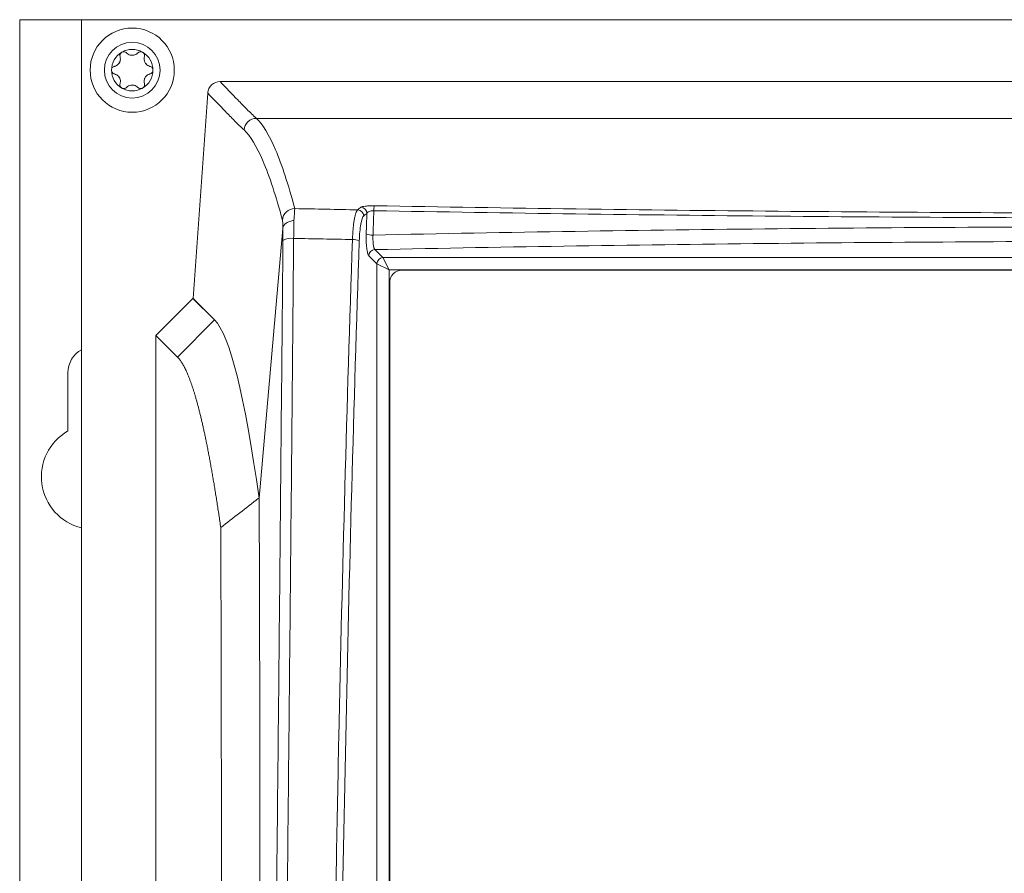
# Model space of a CAD drawing. Header units: millimetres. Extents: x 19 to 723, y 156 to 413.
# Tile 10 of 22: x 19 to 98, y 344 to 413. Entities that reach past the tile are written whole.
import ezdxf

# ---------------------------------------------------------------- set-up
doc = ezdxf.new("R2010")
doc.units = ezdxf.units.MM
doc.header["$LTSCALE"] = 2.5

msp = doc.modelspace()

# ---------------------------------------------------------------- linework, layer by layer
at = {"color": 7, "linetype": 'Continuous', "lineweight": 15}
for p, q in [((18.973, 156.325), (18.973, 413.325)), ((18.973, 413.325), (23.973, 413.325)), ((23.973, 413.325), (23.973, 156.325)), ((201.973, 413.325), (23.973, 413.325)), ((190.792, 408.325), (35.154, 408.325)), ((32.973, 390.824), (34.157, 407.397)), ((38.089, 405.357), (187.857, 405.357)), ((40.215, 396.473), (38.31, 374.678)), ((47.66, 394.758), (48.309, 394.109)), ((47.817, 393.617), (47.167, 394.266)), ((48.309, 394.109), (177.637, 394.109)), ((48.309, 394.109), (48.802, 393.124)), ((47.817, 315.529), (47.817, 393.617)), ((48.802, 393.124), (47.817, 393.617)), ((48.802, 393.124), (48.802, 315.529)), ((177.144, 393.124), (48.802, 393.124)), ((176.092, 393.099), (49.854, 393.099)), ((48.854, 392.099), (48.854, 315.777)), ((29.973, 387.827), (32.956, 390.824)), ((32.956, 390.824), (34.701, 389.078)), ((32.973, 390.824), (32.956, 390.824)), ((32.973, 390.824), (34.718, 389.078)), ((31.718, 386.081), (34.701, 389.078)), ((29.973, 387.827), (29.973, 181.489)), ((31.718, 386.081), (29.973, 387.827)), ((22.873, 380.12), (22.873, 384.825))]:
    msp.add_line(p, q, dxfattribs=at)
for radius in [3.4, 2.25]:
    msp.add_circle((28.062, 409.251), radius, dxfattribs=at)
for centre, radius, start, end in [((28.062, 409.251), 1.675, 120, 180), ((28.062, 409.251), 1.675, 60, 120), ((28.062, 409.251), 1.205, 87.00518, 92.99482), ((28.062, 411.076), 0.626, 264.22872, 275.77128), ((28.062, 409.251), 1.675, 0, 60), ((28.062, 409.251), 1.205, 147.00518, 152.99482), ((26.481, 410.163), 0.626, 324.22872, 335.77128), ((28.062, 409.251), 1.205, 27.00518, 32.99482), ((29.644, 410.163), 0.626, 204.22872, 215.77128), ((28.062, 409.251), 1.675, 180, 240), ((28.062, 409.251), 1.675, 300, 0), ((28.062, 409.251), 1.205, 207.00518, 212.99482), ((26.481, 408.338), 0.626, 24.22872, 35.77128), ((28.062, 407.425), 0.626, 84.22872, 95.77128), ((28.062, 409.251), 1.205, 267.00518, 272.99482), ((28.062, 409.251), 1.205, 327.00518, 332.99482), ((29.644, 408.338), 0.626, 144.22872, 155.77128), ((28.062, 409.251), 1.675, 240, 300), ((38.091, 404.356), 1.001, 90.09098, 176.18707), ((41.193, 397.07), 1.002, 90.12157, 176.10907), ((46.254, 397.464), 0.509, 1.52592, 88.19912), ((46.505, 397.67), 0.508, 1.49636, 88.21278), ((48.678, 397.942), 1.103, 160.95847, 182.00131), ((47.421, 397.072), 1.141, 245.9582, 274.38528), ((40.933, 394.174), 1.499, 83.58559, 117.73444), ((45.932, 394.422), 1.154, 66.21231, 94.36869), ((47.678, 394.248), 0.511, 91.99808, 178.00192), ((48.327, 393.599), 0.511, 91.99808, 178.00192), ((49.854, 392.099), 1, 90, 180), ((24.973, 384.825), 2.1, 118.43689, 180), ((24.973, 376.425), 4.25, 119.61158, 256.39104)]:
    msp.add_arc(centre, radius, start, end, dxfattribs=at)
for centre, major_axis, ratio in [((65.33, -344.186), (0, 750), 0.176209), ((65.822, -344.186), (0, 749.5), 0.176327)]:
    msp.add_ellipse(centre, major_axis=major_axis, ratio=ratio, start_param=0.142812, end_param=0.144729, dxfattribs=at)
for points, knots in [([(27.081, 410.341), (27.094, 410.275), (27.118, 410.155), (27.091, 410.002), (27.06, 409.926), (27.052, 409.907)], [0, 0, 0, 0, 0.470128, 0.863222, 1, 1, 1, 1]), ([(27.225, 410.701), (27.22, 410.698), (27.187, 410.678), (27.134, 410.63), (27.085, 410.545), (27.061, 410.444), (27.074, 410.377), (27.081, 410.341)], [0, 0, 0, 0, 0.0405826, 0.2638214, 0.4885066, 0.7244834, 1, 1, 1, 1]), ([(27.608, 410.646), (27.58, 410.669), (27.525, 410.717), (27.415, 410.747), (27.309, 410.741), (27.25, 410.713), (27.225, 410.701)], [0, 0, 0, 0, 0.2755503, 0.5519351, 0.806637, 1, 1, 1, 1]), ([(27.999, 410.454), (27.937, 410.466), (27.813, 410.49), (27.686, 410.569), (27.627, 410.627), (27.608, 410.646)], [0, 0, 0, 0, 0.408992, 0.815631, 1, 1, 1, 1]), ([(28.516, 410.646), (28.466, 410.601), (28.373, 410.52), (28.227, 410.467), (28.146, 410.456), (28.125, 410.454)], [0, 0, 0, 0, 0.4701276, 0.8632219, 1, 1, 1, 1]), ([(28.9, 410.701), (28.895, 410.704), (28.861, 410.722), (28.792, 410.744), (28.695, 410.744), (28.595, 410.714), (28.544, 410.669), (28.516, 410.646)], [0, 0, 0, 0, 0.040583, 0.263821, 0.488507, 0.724483, 1, 1, 1, 1]), ([(29.043, 410.341), (29.05, 410.377), (29.064, 410.449), (29.035, 410.56), (28.977, 410.648), (28.923, 410.685), (28.9, 410.701)], [0, 0, 0, 0, 0.2755503, 0.5519351, 0.806637, 1, 1, 1, 1]), ([(29.073, 409.907), (29.052, 409.967), (29.011, 410.086), (29.016, 410.235), (29.037, 410.316), (29.043, 410.341)], [0, 0, 0, 0, 0.408992, 0.815631, 1, 1, 1, 1]), ([(26.627, 409.555), (26.592, 409.543), (26.523, 409.519), (26.442, 409.438), (26.395, 409.344), (26.389, 409.279), (26.387, 409.251)], [0, 0, 0, 0, 0.27555, 0.551935, 0.806637, 1, 1, 1, 1]), ([(26.989, 409.798), (26.947, 409.75), (26.864, 409.654), (26.732, 409.585), (26.652, 409.562), (26.627, 409.555)], [0, 0, 0, 0, 0.408992, 0.815631, 1, 1, 1, 1]), ([(29.497, 409.555), (29.434, 409.576), (29.317, 409.616), (29.199, 409.716), (29.149, 409.781), (29.136, 409.798)], [0, 0, 0, 0, 0.470128, 0.863222, 1, 1, 1, 1]), ([(29.737, 409.251), (29.737, 409.256), (29.736, 409.295), (29.721, 409.365), (29.672, 409.45), (29.596, 409.521), (29.532, 409.543), (29.497, 409.555)], [0, 0, 0, 0, 0.040583, 0.263821, 0.488507, 0.724483, 1, 1, 1, 1]), ([(26.387, 409.251), (26.387, 409.245), (26.388, 409.206), (26.404, 409.136), (26.453, 409.051), (26.528, 408.98), (26.592, 408.958), (26.627, 408.946)], [0, 0, 0, 0, 0.040583, 0.263821, 0.488507, 0.724483, 1, 1, 1, 1]), ([(26.627, 408.946), (26.691, 408.925), (26.807, 408.885), (26.926, 408.785), (26.976, 408.72), (26.989, 408.703)], [0, 0, 0, 0, 0.4701276, 0.8632219, 1, 1, 1, 1]), ([(29.136, 408.703), (29.177, 408.751), (29.26, 408.847), (29.392, 408.916), (29.472, 408.939), (29.497, 408.946)], [0, 0, 0, 0, 0.408992, 0.815631, 1, 1, 1, 1]), ([(29.497, 408.946), (29.532, 408.958), (29.601, 408.982), (29.682, 409.063), (29.73, 409.157), (29.735, 409.222), (29.737, 409.251)], [0, 0, 0, 0, 0.27555, 0.551935, 0.806637, 1, 1, 1, 1]), ([(27.052, 408.594), (27.072, 408.534), (27.114, 408.415), (27.108, 408.266), (27.087, 408.185), (27.081, 408.16)], [0, 0, 0, 0, 0.408992, 0.815631, 1, 1, 1, 1]), ([(27.081, 408.16), (27.074, 408.124), (27.06, 408.052), (27.09, 407.941), (27.148, 407.853), (27.201, 407.816), (27.225, 407.8)], [0, 0, 0, 0, 0.27555, 0.551935, 0.806637, 1, 1, 1, 1]), ([(27.608, 407.855), (27.659, 407.9), (27.751, 407.981), (27.897, 408.034), (27.978, 408.045), (27.999, 408.047)], [0, 0, 0, 0, 0.470128, 0.863222, 1, 1, 1, 1]), ([(28.125, 408.047), (28.187, 408.035), (28.312, 408.011), (28.438, 407.932), (28.498, 407.874), (28.516, 407.855)], [0, 0, 0, 0, 0.408992, 0.815631, 1, 1, 1, 1]), ([(28.9, 407.8), (28.905, 407.803), (28.937, 407.823), (28.991, 407.871), (29.04, 407.956), (29.063, 408.057), (29.05, 408.124), (29.043, 408.16)], [0, 0, 0, 0, 0.040583, 0.263821, 0.488507, 0.724483, 1, 1, 1, 1]), ([(29.043, 408.16), (29.03, 408.226), (29.006, 408.346), (29.033, 408.499), (29.065, 408.575), (29.073, 408.594)], [0, 0, 0, 0, 0.470128, 0.863222, 1, 1, 1, 1]), ([(34.157, 407.397), (34.166, 407.523), (34.198, 407.644), (34.306, 407.87), (34.381, 407.972), (34.655, 408.227), (34.902, 408.325), (35.154, 408.325)], [0, 0, 0, 0, 0.25, 0.25, 0.5, 0.5, 1, 1, 1, 1]), ([(35.154, 408.325), (35.632, 407.83), (36.111, 407.336), (36.832, 406.594), (37.069, 406.346), (37.567, 405.851), (37.824, 405.604), (38.089, 405.357)], [0, 0, 0, 0, 0.5, 0.5, 0.75, 0.75, 1, 1, 1, 1]), ([(27.225, 407.8), (27.23, 407.797), (27.263, 407.779), (27.332, 407.757), (27.43, 407.757), (27.529, 407.787), (27.58, 407.832), (27.608, 407.855)], [0, 0, 0, 0, 0.040583, 0.263821, 0.488507, 0.724483, 1, 1, 1, 1]), ([(28.516, 407.855), (28.544, 407.832), (28.599, 407.784), (28.71, 407.754), (28.815, 407.76), (28.874, 407.788), (28.9, 407.8)], [0, 0, 0, 0, 0.27555, 0.551935, 0.806637, 1, 1, 1, 1]), ([(37.092, 404.422), (36.827, 404.67), (36.569, 404.919), (36.072, 405.414), (35.835, 405.662), (35.114, 406.406), (34.635, 406.901), (34.157, 407.397)], [0, 0, 0, 0, 0.25, 0.25, 0.5, 0.5, 1, 1, 1, 1]), ([(38.089, 405.357), (38.599, 404.881), (39.113, 404.036), (39.889, 402.215), (40.149, 401.515), (40.669, 399.932), (40.93, 399.047), (41.191, 398.071)], [0, 0, 0, 0, 0.5, 0.5, 0.75, 0.75, 1, 1, 1, 1]), ([(40.194, 397.138), (39.933, 398.113), (39.672, 398.997), (39.152, 400.58), (38.892, 401.279), (38.116, 403.101), (37.602, 403.946), (37.092, 404.422)], [0, 0, 0, 0, 0.25, 0.25, 0.5, 0.5, 1, 1, 1, 1]), ([(41.191, 398.071), (41.184, 398.021), (41.175, 397.913), (41.152, 397.582), (41.139, 397.369), (41.124, 397.107)], [0, 0, 0, 0, 0.5, 0.5, 1, 1, 1, 1]), ([(45.844, 395.573), (45.855, 395.879), (45.873, 396.169), (45.912, 396.577), (45.926, 396.708), (45.958, 396.952), (45.975, 397.067), (46.013, 397.28), (46.034, 397.379), (46.076, 397.555), (46.098, 397.633), (46.145, 397.768), (46.169, 397.825), (46.219, 397.916), (46.244, 397.95), (46.27, 397.972)], [0, 0, 0, 0, 0.25, 0.25, 0.375, 0.375, 0.5, 0.5, 0.625, 0.625, 0.75, 0.75, 0.875, 0.875, 1, 1, 1, 1]), ([(46.52, 398.178), (46.543, 398.197), (46.588, 398.215), (46.718, 398.246), (46.804, 398.261), (47.007, 398.284), (47.124, 398.292), (47.374, 398.303), (47.505, 398.304), (47.635, 398.302)], [0, 0, 0, 0, 0.25, 0.25, 0.5, 0.5, 0.75, 0.75, 1, 1, 1, 1]), ([(47.576, 397.903), (47.435, 397.907), (47.295, 397.879), (47.097, 397.795), (47.035, 397.74), (47.013, 397.684)], [0, 0, 0, 0, 0.5, 0.5, 1, 1, 1, 1]), ([(47.576, 397.903), (47.569, 397.693), (47.561, 397.482), (47.554, 397.271), (47.539, 396.825), (47.524, 396.38), (47.509, 395.934)], [0.000355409, 0.000355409, 0.000355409, 0.000355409, 0.001, 0.001, 0.001, 0.002362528, 0.002362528, 0.002362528, 0.002362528]), ([(178.37, 397.903), (167.522, 397.708), (156.648, 397.56), (140.297, 397.411), (134.84, 397.373), (123.914, 397.323), (118.446, 397.311), (107.518, 397.311), (102.054, 397.323), (91.13, 397.373), (85.667, 397.41), (69.303, 397.56), (58.424, 397.708), (47.576, 397.903)], [0, 0, 0, 0, 0.25, 0.25, 0.375, 0.375, 0.5, 0.5, 0.625, 0.625, 0.75, 0.75, 1, 1, 1, 1]), ([(47.635, 398.302), (58.473, 398.107), (69.342, 397.958), (85.692, 397.809), (91.15, 397.771), (102.064, 397.721), (107.522, 397.709), (118.441, 397.709), (123.904, 397.721), (134.82, 397.771), (140.272, 397.809), (156.608, 397.958), (167.473, 398.107), (178.311, 398.302)], [0, 0, 0, 0, 0.25, 0.25, 0.375, 0.375, 0.5, 0.5, 0.625, 0.625, 0.75, 0.75, 1, 1, 1, 1]), ([(40.215, 396.473), (40.217, 396.654), (40.217, 396.801), (40.21, 397.029), (40.203, 397.103), (40.194, 397.138)], [0, 0, 0, 0, 0.5, 0.5, 1, 1, 1, 1]), ([(40.216, 396.482), (40.236, 396.641), (40.339, 396.791), (40.587, 396.961), (40.683, 397.008), (40.895, 397.077), (41.008, 397.099), (41.124, 397.107)], [0, 0, 0, 0, 0.5, 0.5, 0.75, 0.75, 1, 1, 1, 1]), ([(41.124, 397.107), (41.122, 396.904), (41.119, 396.676), (41.111, 396.189), (41.106, 395.933), (41.1, 395.664)], [0, 0, 0, 0, 0.5, 0.5, 1, 1, 1, 1]), ([(46.762, 397.478), (46.673, 397.404), (46.589, 397.168), (46.492, 396.634), (46.464, 396.429), (46.421, 395.975), (46.406, 395.734), (46.398, 395.478)], [0, 0, 0, 0, 0.5, 0.5, 0.75, 0.75, 1, 1, 1, 1]), ([(40.235, 395.501), (40.236, 395.685), (40.236, 395.86), (40.229, 396.192), (40.224, 396.346), (40.216, 396.482)], [0, 0, 0, 0, 0.5, 0.5, 1, 1, 1, 1]), ([(47.167, 394.266), (47.15, 394.283), (47.134, 394.31), (47.102, 394.381), (47.086, 394.427), (47.057, 394.534), (47.044, 394.595), (47.019, 394.733), (47.007, 394.81), (46.978, 395.055), (46.964, 395.242), (46.95, 395.629), (46.95, 395.833), (46.956, 396.03)], [0, 0, 0, 0, 0.125, 0.125, 0.25, 0.25, 0.375, 0.375, 0.5, 0.5, 0.75, 0.75, 1, 1, 1, 1]), ([(47.509, 395.934), (58.374, 396.161), (69.263, 396.331), (85.632, 396.499), (91.094, 396.541), (102.031, 396.597), (107.502, 396.611), (123.903, 396.611), (134.829, 396.555), (151.207, 396.387), (156.666, 396.316), (167.563, 396.147), (173.005, 396.048), (178.437, 395.934)], [0, 0, 0, 0, 0.25, 0.25, 0.375, 0.375, 0.5, 0.5, 0.75, 0.75, 0.875, 0.875, 1, 1, 1, 1]), ([(39.197, 299.693), (39.31, 307.732), (39.413, 315.764), (39.605, 331.812), (39.693, 339.82), (39.859, 355.804), (39.937, 363.783), (40.088, 379.682), (40.161, 387.605), (40.235, 395.501)], [0, 0, 0, 0, 0.25, 0.25, 0.5, 0.5, 0.75, 0.75, 1, 1, 1, 1]), ([(41.1, 395.664), (41.027, 387.758), (40.953, 379.824), (40.802, 363.904), (40.724, 355.915), (40.558, 339.909), (40.47, 331.89), (40.278, 315.82), (40.175, 307.777), (40.062, 299.727)], [0, 0, 0, 0, 0.25, 0.25, 0.5, 0.5, 0.75, 0.75, 1, 1, 1, 1]), ([(44.139, 314.818), (44.199, 321.598), (44.28, 328.371), (44.483, 341.899), (44.605, 348.648), (45.031, 368.843), (45.397, 382.241), (45.844, 395.573)], [0, 0, 0, 0, 0.25, 0.25, 0.5, 0.5, 1, 1, 1, 1]), ([(46.398, 395.478), (45.951, 382.145), (45.586, 368.754), (45.018, 341.858), (44.816, 328.354), (44.695, 314.792)], [0, 0, 0, 0, 0.5, 0.5, 1, 1, 1, 1]), ([(47.509, 395.934), (47.502, 395.803), (47.501, 395.667), (47.509, 395.409), (47.519, 395.284), (47.547, 395.066), (47.565, 394.972), (47.609, 394.83), (47.634, 394.781), (47.66, 394.758)], [0, 0, 0, 0, 0.25, 0.25, 0.5, 0.5, 0.75, 0.75, 1, 1, 1, 1]), ([(178.286, 394.758), (172.866, 394.872), (167.438, 394.97), (156.566, 395.139), (151.12, 395.209), (134.78, 395.377), (123.878, 395.433), (107.515, 395.433), (102.057, 395.419), (91.146, 395.363), (85.696, 395.321), (69.364, 395.153), (58.5, 394.985), (47.66, 394.758)], [0, 0, 0, 0, 0.125, 0.125, 0.25, 0.25, 0.5, 0.5, 0.625, 0.625, 0.75, 0.75, 1, 1, 1, 1]), ([(35.211, 372.309), (35.186, 372.481), (35.136, 372.827), (35.062, 373.333), (34.987, 373.83), (34.912, 374.317), (34.837, 374.795), (34.762, 375.263), (34.686, 375.722), (34.611, 376.17), (34.536, 376.61), (34.461, 377.039), (34.385, 377.459), (34.31, 377.869), (34.235, 378.27), (34.159, 378.661), (34.084, 379.042), (34.008, 379.414), (33.932, 379.776), (33.857, 380.128), (33.781, 380.471), (33.705, 380.804), (33.629, 381.128), (33.553, 381.442), (33.478, 381.746), (33.402, 382.04), (33.326, 382.325), (33.25, 382.601), (33.173, 382.866), (33.097, 383.122), (33.021, 383.369), (32.945, 383.606), (32.868, 383.833), (32.792, 384.05), (32.716, 384.258), (32.639, 384.456), (32.563, 384.645), (32.486, 384.824), (32.41, 384.993), (32.333, 385.153), (32.256, 385.303), (32.179, 385.443), (32.103, 385.574), (32.026, 385.695), (31.949, 385.806), (31.872, 385.908), (31.795, 386.001), (31.744, 386.055), (31.718, 386.081)], [0, 0, 0, 0, 0.021793, 0.043577, 0.065353, 0.087121, 0.108882, 0.130636, 0.152384, 0.174125, 0.195861, 0.217591, 0.239317, 0.261038, 0.282756, 0.30447, 0.32618, 0.347888, 0.369594, 0.391298, 0.413001, 0.434703, 0.456404, 0.478105, 0.499806, 0.521508, 0.543211, 0.564916, 0.586623, 0.608332, 0.630044, 0.651759, 0.673478, 0.695202, 0.716929, 0.738662, 0.7604, 0.782145, 0.803895, 0.825652, 0.847416, 0.869188, 0.890967, 0.912756, 0.934552, 0.956358, 0.978174, 1, 1, 1, 1]), ([(38.31, 374.679), (38.31, 374.679), (38.31, 374.679), (38.31, 374.679), (38.415, 349.196), (38.384, 323.875), (38.217, 298.714)], [0, 0, 0, 0, 0, 0, 0, 1, 1, 1, 1]), ([(34.086, 220.775), (34.096, 221.248), (34.115, 222.194), (34.143, 223.62), (34.172, 225.051), (34.199, 226.486), (34.227, 227.926), (34.254, 229.371), (34.28, 230.821), (34.307, 232.276), (34.333, 233.735), (34.358, 235.199), (34.384, 236.668), (34.409, 238.142), (34.433, 239.621), (34.458, 241.105), (34.482, 242.593), (34.505, 244.086), (34.529, 245.584), (34.552, 247.087), (34.574, 248.595), (34.597, 250.107), (34.618, 251.624), (34.64, 253.146), (34.661, 254.673), (34.717, 258.755), (34.802, 265.444), (34.907, 274.829), (34.998, 284.329), (35.077, 293.933), (35.142, 303.62), (35.193, 313.369), (35.231, 323.166), (35.249, 330.732), (35.257, 336.037), (35.26, 339.068), (35.262, 342.097), (35.263, 345.125), (35.263, 348.151), (35.261, 351.176), (35.258, 354.2), (35.253, 357.222), (35.247, 360.242), (35.24, 363.262), (35.232, 366.279), (35.222, 369.296), (35.215, 371.304), (35.211, 372.309)], [0, 0, 0, 0, 0.010423, 0.020842, 0.031257, 0.041668, 0.052076, 0.062482, 0.072885, 0.083287, 0.093687, 0.104086, 0.114485, 0.124885, 0.135284, 0.145685, 0.156087, 0.166492, 0.176898, 0.187308, 0.197721, 0.208137, 0.218558, 0.228984, 0.239415, 0.249851, 0.312421, 0.374901, 0.43739, 0.499989, 0.562619, 0.625133, 0.687632, 0.750216, 0.769475, 0.788717, 0.807943, 0.827156, 0.84636, 0.865558, 0.884752, 0.903945, 0.92314, 0.94234, 0.961548, 0.980767, 1, 1, 1, 1])]:
    msp.add_open_spline(points, degree=3, knots=knots, dxfattribs=at)
for points in [[(41.191, 398.071), (42.883, 398.037), (44.576, 398.004), (46.27, 397.972)], [(46.956, 396.03), (46.975, 396.581), (46.994, 397.132), (47.013, 397.684)], [(40.216, 396.482), (40.215, 396.48), (40.215, 396.476), (40.215, 396.473)], [(45.844, 395.573), (44.262, 395.602), (42.68, 395.633), (41.1, 395.664)], [(34.718, 389.078), (35.929, 387.867), (37.133, 383.041), (38.31, 374.679)], [(35.211, 372.308), (36.231, 373.101), (37.251, 373.891), (38.271, 374.679)]]:
    msp.add_open_spline(points, degree=3, dxfattribs=at)

doc.saveas('drawing.dxf')
